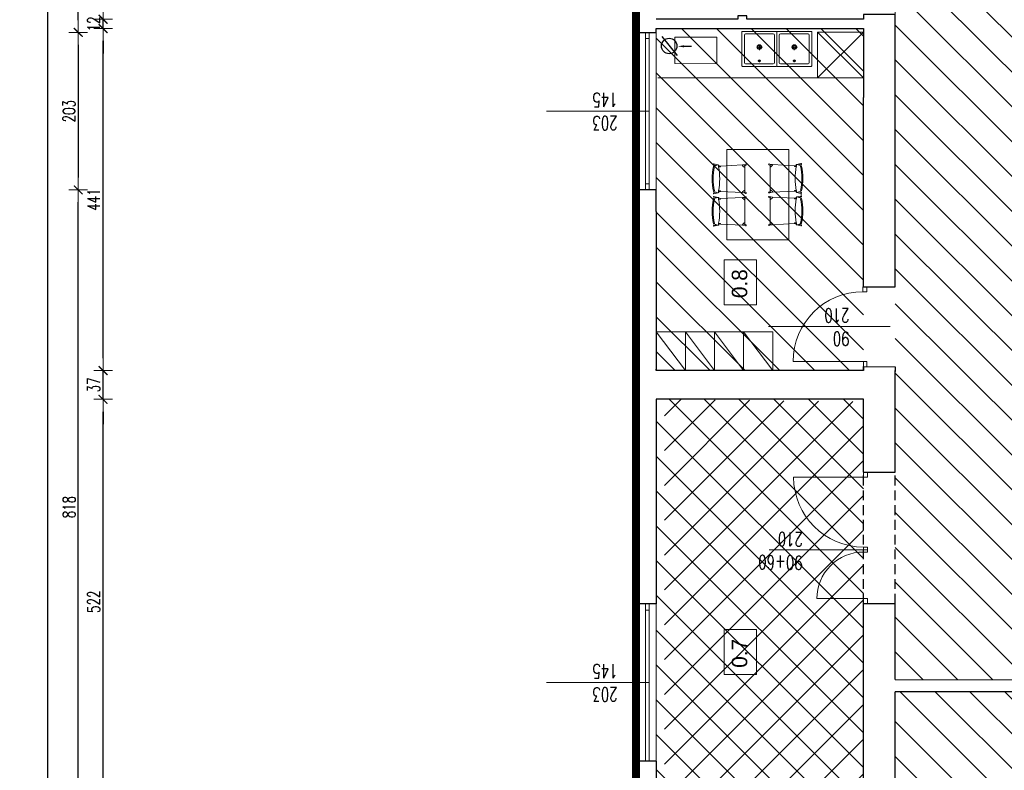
# Model space of a CAD drawing. Header units: millimetres. Extents: x -2948 to 78628, y 64669 to 215420.
# Tile 184 of 256: x 54658 to 55927, y 139202 to 140170. Entities that reach past the tile are written whole.
import ezdxf

# ---------------------------------------------------------------- set-up
doc = ezdxf.new("R2010")
doc.units = ezdxf.units.MM
for name, pattern in [('ACAD_ISO04W100', [30, 24, -3, 0, -3]), ('B0301', [25, 12.5, -6.25, 0, -6.25]), ('CENTER2', [1.125, 0.75, -0.125, 0.125, -0.125]), ('HIDDEN', [9.525, 6.35, -3.175])]:
    doc.linetypes.add(name, pattern=pattern)
for name, color, linetype, lineweight in [('1_OPIS_OKNA', 60, 'Continuous', 13), ('meble inst', 240, 'Continuous', 5), ('NOWE SCIANY', 3, 'Continuous', 13), ('NOWE WYBURZENIA', 1, 'Continuous', 20), ('OPIS', 2, 'Continuous', 13), ('osie', 91, 'ACAD_ISO04W100', 5), ('pomiwszczenia', 95, 'Continuous', 20), ('POMOC', 1, 'Continuous', 13), ('SCIANY', 7, 'Continuous', 30), ('STOLARKA', 3, 'Continuous', 13), ('WYMIAR', 5, 'Continuous', 13), ('WYPOSAZENIE_SANITARNE', 122, 'Continuous', 5), ('ŚCIANY', 7, 'Continuous', 30)]:
    doc.layers.add(name, color=color, linetype=linetype, lineweight=lineweight)
for name, color, linetype in [('_POMOCNICZE', 252, 'Continuous'), ('C--L99b', 1, 'Continuous'), ('pomocnicza', 4, 'Continuous'), ('schody', 7, 'Continuous'), ('wymiary', 1, 'Continuous')]:
    doc.layers.add(name, color=color, linetype=linetype)
doc.styles.add('style2', font='romans.shx', dxfattribs={"width": 0.7})
doc.dimstyles.new('100', dxfattribs={"dimscale": 80, "dimtxt": 0.2, "dimasz": 0.2, "dimexe": 1.25, "dimexo": 0.625, "dimgap": 0.05, "dimtad": 1, "dimdec": 0, "dimdsep": 46, "dimlunit": 6, "dimtxsty": 'style2', "dimblk1": 'TICK', "dimblk2": 'TICK', "dimsah": 1, "dimcen": 0.2, "dimse1": 1, "dimse2": 1, "dimclrd": 256, "dimclrt": 2, "dimadec": 0, "dimazin": 0, "dimtfac": 1, "dimtdec": 0, "dimtix": 1, "dimtmove": 1, "dimatfit": 0, "dimldrblk": 'DOTSMALL', "dimfxl": 1, "dimtolj": 1, "dimtzin": 0, "dimarcsym": 0})
pattern_1 = [(135, (24138.385, -24138.12), (-22.4506403, -22.4506403), [])]
pattern_2 = [(135, (659746.15, 586523.536), (-22.4506403, -22.4506403), [])]

# ---------------------------------------------------------------- blocks, each defined once
blk = doc.blocks.new('A$C25880EC6')
for p, q in [((22.7, 69.5), (24.2, 63)), ((24.1, 69.9), (25, 66.2)), ((26.2, 69.9), (24.3, 63.3)), ((67.1, 69.9), (69.1, 63.3)), ((69.3, 69.9), (68.3, 66.2)), ((70.7, 69.5), (69.2, 63)), ((75, 69.7), (70.7, 69.7)), ((75.1, 69.5), (76.5, 63)), ((76.4, 69.9), (77.4, 66.2)), ((78.6, 69.9), (76.6, 63.3)), ((119.5, 69.9), (121.4, 63.3)), ((121.7, 69.9), (120.7, 66.2)), ((123, 69.5), (121.5, 63)), ((0, -50), (0, 50)), ((0, 50), (145.7, 50)), ((26.2, 59), (24.4, 23.7)), ((25, 61.9), (25.6, 61.8)), ((26.3, 60.9), (26.2, 59)), ((26.2, 59), (26.7, 59)), ((27.2, 59.5), (27.3, 61.9)), ((27.3, 61.9), (27.3, 62.1)), ((66, 61.9), (66, 62.1)), ((66.2, 59.5), (66, 61.9)), ((67.1, 59), (66.7, 59)), ((67.1, 60.9), (67.2, 59)), ((67.2, 59), (69, 23.7)), ((68.4, 61.9), (67.7, 61.8)), ((78.5, 59), (76.7, 23.7)), ((77.3, 61.9), (78, 61.8)), ((78.6, 60.9), (78.5, 59)), ((78.6, 59), (79, 59)), ((79.6, 59.5), (79.7, 61.9)), ((79.7, 61.9), (79.7, 62.1)), ((118.4, 61.9), (118.4, 62.1)), ((118.5, 59.5), (118.4, 61.9)), ((119.5, 59), (119, 59)), ((119.4, 60.9), (119.5, 59)), ((119.5, 59), (121.3, 23.7)), ((120.7, 61.9), (120.1, 61.8)), ((145.7, -50), (145.7, 50)), ((23.2, 18.5), (24.2, 21.1)), ((24.4, 23.7), (24.3, 21.2)), ((24.4, 23.7), (25.2, 23.6)), ((24.4, 23.7), (25.2, 23.6)), ((24.5, 17.8), (25.8, 19.7)), ((25.5, 23.5), (27.9, 20.9)), ((25.5, 23.5), (27.9, 20.9)), ((25.9, 19.8), (28.1, 19.8)), ((28.1, 20.6), (28.1, 19.8)), ((28.1, 20.6), (28.1, 19.8)), ((28.1, 19.8), (46.7, 19.8)), ((65.3, 19.8), (46.7, 19.8)), ((65.3, 20.6), (65.3, 19.8)), ((65.3, 20.6), (65.3, 19.8)), ((67.4, 19.8), (65.3, 19.8)), ((67.8, 23.5), (65.4, 20.9)), ((67.8, 23.5), (65.4, 20.9)), ((68.9, 17.8), (67.6, 19.7)), ((69, 23.7), (68.2, 23.6)), ((69, 23.7), (68.2, 23.6)), ((69, 23.7), (69.1, 21.2)), ((70.1, 18.5), (69.1, 21.1)), ((75.6, 18.5), (76.6, 21.1)), ((76.7, 23.7), (76.6, 21.2)), ((76.7, 23.7), (77.5, 23.6)), ((76.7, 23.7), (77.5, 23.6)), ((76.8, 17.8), (78.1, 19.7)), ((77.9, 23.5), (80.3, 20.9)), ((77.9, 23.5), (80.3, 20.9)), ((78.3, 19.8), (80.4, 19.8)), ((80.4, 20.6), (80.4, 19.8)), ((80.4, 20.6), (80.4, 19.8)), ((80.4, 19.8), (99, 19.8)), ((117.6, 19.8), (99, 19.8)), ((117.6, 20.6), (117.6, 19.8)), ((117.6, 20.6), (117.6, 19.8)), ((119.8, 19.8), (117.6, 19.8)), ((120.2, 23.5), (117.8, 20.9)), ((120.2, 23.5), (117.8, 20.9)), ((121.3, 17.8), (119.9, 19.7)), ((121.3, 23.7), (120.5, 23.6)), ((121.3, 23.7), (120.5, 23.6)), ((121.3, 23.7), (121.5, 21.2)), ((122.5, 18.5), (121.5, 21.1)), ((23.9, -19.5), (24.9, -22.2)), ((25, -24.8), (24.9, -22.3)), ((25, -24.8), (25.8, -24.7)), ((25, -24.8), (25.8, -24.7)), ((26.8, -60.1), (25, -24.8)), ((25.1, -18.9), (26.4, -20.8)), ((26.2, -24.6), (28.6, -22)), ((26.2, -24.6), (28.6, -22)), ((26.6, -20.9), (28.7, -20.9)), ((28.7, -20.9), (47.3, -20.9)), ((28.7, -21.7), (28.7, -20.9)), ((28.7, -21.7), (28.7, -20.9)), ((65.9, -20.9), (47.3, -20.9)), ((68.1, -20.9), (65.9, -20.9)), ((65.9, -21.7), (65.9, -20.9)), ((65.9, -21.7), (65.9, -20.9)), ((68.5, -24.6), (66.1, -22)), ((68.5, -24.6), (66.1, -22)), ((67.8, -60.1), (69.6, -24.8)), ((69.5, -18.9), (68.2, -20.8)), ((69.6, -24.8), (68.8, -24.7)), ((69.6, -24.8), (68.8, -24.7)), ((69.6, -24.8), (69.7, -22.3)), ((70.8, -19.5), (69.8, -22.2)), ((76.2, -19.5), (77.2, -22.2)), ((77.4, -24.8), (77.2, -22.3)), ((77.4, -18.9), (78.8, -20.8)), ((77.4, -24.8), (78.2, -24.7)), ((77.4, -24.8), (78.2, -24.7)), ((79.2, -60.1), (77.4, -24.8)), ((78.5, -24.6), (80.9, -22)), ((78.5, -24.6), (80.9, -22)), ((78.9, -20.9), (81.1, -20.9)), ((81.1, -20.9), (99.7, -20.9)), ((81.1, -21.7), (81.1, -20.9)), ((81.1, -21.7), (81.1, -20.9)), ((118.3, -20.9), (99.7, -20.9)), ((120.4, -20.9), (118.3, -20.9)), ((118.3, -21.7), (118.3, -20.9)), ((118.3, -21.7), (118.3, -20.9)), ((120.8, -24.6), (118.4, -22)), ((120.8, -24.6), (118.4, -22)), ((120.2, -60.1), (122, -24.8)), ((121.9, -18.9), (120.6, -20.8)), ((122, -24.8), (121.2, -24.7)), ((122, -24.8), (121.2, -24.7)), ((122, -24.8), (122.1, -22.3)), ((123.1, -19.5), (122.1, -22.2)), ((145.7, -50), (0, -50)), ((25.6, -63), (26.3, -62.8)), ((26.8, -60.1), (27.3, -60.1)), ((26.9, -62), (26.8, -60.1)), ((27.8, -60.5), (28, -63)), ((28, -63), (28, -63.2)), ((66.8, -60.5), (66.7, -63)), ((66.7, -63), (66.7, -63.2)), ((67.8, -60.1), (67.3, -60.1)), ((67.7, -62), (67.8, -60.1)), ((69, -63), (68.4, -62.8)), ((78, -63), (78.6, -62.8)), ((79.2, -60.1), (79.7, -60.1)), ((79.3, -62), (79.2, -60.1)), ((80.2, -60.5), (80.3, -63)), ((80.3, -63), (80.3, -63.2)), ((119.1, -60.5), (119, -63)), ((119, -63), (119, -63.2)), ((120.1, -60.1), (119.7, -60.1)), ((120.1, -62), (120.2, -60.1)), ((121.4, -63), (120.7, -62.8)), ((23.3, -70.6), (24.8, -64.1)), ((24.7, -71), (25.6, -67.2)), ((26.9, -71), (24.9, -64.4)), ((67.8, -71), (69.7, -64.4)), ((69.9, -71), (69, -67.2)), ((71.3, -70.6), (69.8, -64.1)), ((75.7, -70.6), (77.2, -64.1)), ((77, -71), (78, -67.2)), ((79.2, -71), (77.3, -64.4)), ((120.1, -71), (122.1, -64.4)), ((122.3, -71), (121.3, -67.2)), ((123.6, -70.6), (122.2, -64.1))]:
    blk.add_line(p, q)
for centre, radius, start, end in [((23.4, 69.7), 0.7, 14.5105, 194.5105), ((26.9, 69.6), 0.756, 102.6049, 165.0833), ((46.7, -18.7), 91.3, 90, 102.6049), ((46.7, -20.3), 91.3, 90, 102.3944), ((46.7, -18.7), 91.3, 77.3951, 90), ((46.7, -20.3), 91.3, 77.6056, 90), ((66.4, 69.6), 0.756, 14.9167, 77.3951), ((70, 69.7), 0.7, 345.4895, 165.4895), ((75.7, 69.7), 0.7, 14.5105, 194.5105), ((79.3, 69.6), 0.756, 102.6049, 165.0833), ((99, -18.7), 91.3, 90, 102.6049), ((99, -20.3), 91.3, 90, 102.3944), ((99, -18.7), 91.3, 77.3951, 90), ((99, -20.3), 91.3, 77.6056, 90), ((118.8, 69.6), 0.756, 14.9167, 77.3951), ((122.3, 69.7), 0.7, 345.4895, 165.4895), ((24.8, 63.2), 0.5, 163.586, 211.1782), ((27.3, 72.6), 10.4, 256.1504, 268.603), ((25.5, 61), 0.8, 357.086, 79.7695), ((26.7, 59.5), 0.5, 267.0298, 357.086), ((46.7, 164.7), 104.5, 259.3338, 280.6662), ((66.7, 59.5), 0.5, 182.914, 272.9702), ((66, 72.6), 10.4, 271.397, 283.8496), ((67.9, 61), 0.8, 100.2305, 182.914), ((68.6, 63.2), 0.5, 328.8218, 16.414), ((77.1, 63.2), 0.5, 163.586, 211.1782), ((79.7, 72.6), 10.4, 256.1504, 268.603), ((77.8, 61), 0.8, 357.086, 79.7695), ((79.1, 59.5), 0.5, 267.0298, 357.086), ((99, 164.7), 104.5, 259.3338, 280.6662), ((119, 59.5), 0.5, 182.914, 272.9702), ((118.4, 72.6), 10.4, 271.397, 283.8496), ((120.2, 61), 0.8, 100.2305, 182.914), ((121, 63.2), 0.5, 328.8218, 16.414), ((23.9, 18.2), 0.7, 155.8771, 324.9714), ((24.1, 21.2), 0.2, 339.3772, 357.0298), ((25.2, 23.1), 0.5, 43.5149, 87.0298), ((25.2, 23.1), 0.5, 43.5149, 87.0298), ((25.9, 19.6), 0.2, 90, 145.097), ((27.6, 20.6), 0.5, 0, 43.5149), ((27.6, 20.6), 0.5, 0, 43.5149), ((65.8, 20.6), 0.5, 136.4851, 180), ((65.8, 20.6), 0.5, 136.4851, 180), ((67.4, 19.6), 0.2, 34.903, 90), ((68.2, 23.1), 0.5, 92.9702, 136.4851), ((68.2, 23.1), 0.5, 92.9702, 136.4851), ((69.5, 18.2), 0.7, 215.0286, 24.1229), ((69.3, 21.2), 0.2, 182.9702, 200.6228), ((76.2, 18.2), 0.7, 155.8771, 324.9714), ((76.4, 21.2), 0.2, 339.3772, 357.0298), ((77.5, 23.1), 0.5, 43.5149, 87.0298), ((77.5, 23.1), 0.5, 43.5149, 87.0298), ((78.3, 19.6), 0.2, 90, 145.097), ((79.9, 20.6), 0.5, 0, 43.5149), ((79.9, 20.6), 0.5, 0, 43.5149), ((118.1, 20.6), 0.5, 136.4851, 180), ((118.1, 20.6), 0.5, 136.4851, 180), ((119.8, 19.6), 0.2, 34.903, 90), ((120.6, 23.1), 0.5, 92.9702, 136.4851), ((120.6, 23.1), 0.5, 92.9702, 136.4851), ((121.8, 18.2), 0.7, 215.0286, 24.1229), ((121.7, 21.2), 0.2, 182.9702, 200.6228), ((24.5, -19.3), 0.7, 35.0286, 204.1229), ((24.7, -22.3), 0.2, 2.9702, 20.6228), ((25.8, -24.2), 0.5, 272.9702, 316.4851), ((25.8, -24.2), 0.5, 272.9702, 316.4851), ((26.6, -20.7), 0.2, 214.903, 270), ((28.2, -21.7), 0.5, 316.4851, 0), ((28.2, -21.7), 0.5, 316.4851, 0), ((66.4, -21.7), 0.5, 180, 223.5149), ((66.4, -21.7), 0.5, 180, 223.5149), ((68.1, -20.7), 0.2, 270, 325.097), ((68.8, -24.2), 0.5, 223.5149, 267.0298), ((68.8, -24.2), 0.5, 223.5149, 267.0298), ((70.1, -19.3), 0.7, 335.8771, 144.9714), ((69.9, -22.3), 0.2, 159.3772, 177.0298), ((76.9, -19.3), 0.7, 35.0286, 204.1229), ((77, -22.3), 0.2, 2.9702, 20.6228), ((78.1, -24.2), 0.5, 272.9702, 316.4851), ((78.1, -24.2), 0.5, 272.9702, 316.4851), ((78.9, -20.7), 0.2, 214.903, 270), ((80.6, -21.7), 0.5, 316.4851, 0), ((80.6, -21.7), 0.5, 316.4851, 0), ((118.8, -21.7), 0.5, 180, 223.5149), ((118.8, -21.7), 0.5, 180, 223.5149), ((120.4, -20.7), 0.2, 270, 325.097), ((121.2, -24.2), 0.5, 223.5149, 267.0298), ((121.2, -24.2), 0.5, 223.5149, 267.0298), ((122.5, -19.3), 0.7, 335.8771, 144.9714), ((122.3, -22.3), 0.2, 159.3772, 177.0298), ((28, -73.7), 10.4, 91.397, 103.8496), ((26.1, -62.1), 0.8, 280.2305, 2.914), ((27.3, -60.6), 0.5, 2.914, 92.9702), ((47.3, -165.8), 104.5, 79.3338, 100.6662), ((67.3, -60.6), 0.5, 87.0298, 177.086), ((66.7, -73.7), 10.4, 76.1504, 88.603), ((68.5, -62.1), 0.8, 177.086, 259.7695), ((80.3, -73.7), 10.4, 91.397, 103.8496), ((78.5, -62.1), 0.8, 280.2305, 2.914), ((79.7, -60.6), 0.5, 2.914, 92.9702), ((99.7, -165.8), 104.5, 79.3338, 100.6662), ((119.6, -60.6), 0.5, 87.0298, 177.086), ((119, -73.7), 10.4, 76.1504, 88.603), ((120.9, -62.1), 0.8, 177.086, 259.7695), ((24, -70.8), 0.7, 165.4895, 345.4895), ((25.4, -64.2), 0.5, 148.8218, 196.414), ((27.6, -70.7), 0.756, 194.9167, 257.3951), ((47.3, 17.6), 91.3, 257.3951, 270), ((47.3, 19.2), 91.3, 257.6056, 270), ((47.3, 19.2), 91.3, 270, 282.3944), ((47.3, 17.6), 91.3, 270, 282.6049), ((67.1, -70.7), 0.756, 282.6049, 345.0833), ((69.2, -64.2), 0.5, 343.586, 31.1782), ((70.6, -70.8), 0.7, 194.5105, 14.5105), ((76.4, -70.8), 0.7, 165.4895, 345.4895), ((77.7, -64.2), 0.5, 148.8218, 196.414), ((79.9, -70.7), 0.756, 194.9167, 257.3951), ((99.7, 17.6), 91.3, 257.3951, 270), ((99.7, 19.2), 91.3, 257.6056, 270), ((99.7, 19.2), 91.3, 270, 282.3944), ((99.7, 17.6), 91.3, 270, 282.6049), ((119.4, -70.7), 0.756, 282.6049, 345.0833), ((121.6, -64.2), 0.5, 343.586, 31.1782), ((123, -70.8), 0.7, 194.5105, 14.5105)]:
    blk.add_arc(centre, radius, start, end)
at = {"extrusion": (0, 0, -1)}
for centre, major_axis, ratio, start_param, end_param in [((25, 63), (0, 1.1), 0.727273, 3.141593, 4.712389), ((24.9, 63.6), (0, 1.1), 0.727273, 3.281456, 4.018429), ((27, 62.1), (0.305, 0), 0.306923, -1.406459, 0.051116), ((77.3, 63), (0, 1.1), 0.727273, 3.141593, 4.712389), ((77.3, 63.6), (0, 1.1), 0.727273, 3.281456, 4.018429), ((79.4, 62.1), (0.305, 0), 0.306923, -1.406459, 0.051116), ((25.2, 20.8), (-0.778, 0.778), 0.727273, 3.663256, 4.730066), ((68.2, 20.8), (0.736, 0.817), 0.727273, 0.765622, 1.588473), ((77.5, 20.8), (-0.778, 0.778), 0.727273, 3.663256, 4.730066), ((120.5, 20.8), (0.736, 0.817), 0.727273, 0.765622, 1.588473), ((25.8, -21.9), (0.736, 0.817), 0.727273, 3.907214, 4.730066), ((68.8, -21.9), (-0.778, 0.778), 0.727273, 0.521663, 1.588473), ((78.2, -21.9), (0.736, 0.817), 0.727273, 3.907214, 4.730066), ((121.1, -21.9), (-0.778, 0.778), 0.727273, 0.521663, 1.588473), ((67, -63.2), (-0.305, 0), 0.306923, -1.406459, 0.051116), ((69, -64.1), (0, 1.1), 0.727273, 0, 1.570796), ((119.3, -63.2), (-0.305, 0), 0.306923, -1.406459, 0.051116), ((121.4, -64.1), (0, 1.1), 0.727273, 0, 1.570796), ((69.1, -64.7), (0, 1.1), 0.727273, 0.139864, 0.876837), ((121.4, -64.7), (0, 1.1), 0.727273, 0.139864, 0.876837)]:
    blk.add_ellipse(centre, major_axis=major_axis, ratio=ratio, start_param=start_param, end_param=end_param, dxfattribs=at)
for centre, major_axis, ratio, start_param, end_param in [((66.3, 62.1), (-0.305, 0), 0.306923, -1.406459, 0.051116), ((68.4, 63), (0, 1.1), 0.727273, 3.141593, 4.712389), ((68.4, 63.6), (0, 1.1), 0.727273, 3.281456, 4.018429), ((118.7, 62.1), (-0.305, 0), 0.306923, -1.406459, 0.051116), ((120.7, 63), (0, 1.1), 0.727273, 3.141593, 4.712389), ((120.8, 63.6), (0, 1.1), 0.727273, 3.281456, 4.018429), ((25.2, 20.8), (-0.736, 0.817), 0.727273, 0.765622, 1.588473), ((68.2, 20.8), (0.778, 0.778), 0.727273, 3.663256, 4.730066), ((77.6, 20.8), (-0.736, 0.817), 0.727273, 0.765622, 1.588473), ((120.5, 20.8), (0.778, 0.778), 0.727273, 3.663256, 4.730066), ((25.8, -21.9), (0.778, 0.778), 0.727273, 0.521663, 1.588473), ((68.8, -21.9), (-0.736, 0.817), 0.727273, 3.907214, 4.730066), ((78.2, -21.9), (0.778, 0.778), 0.727273, 0.521663, 1.588473), ((121.1, -21.9), (-0.736, 0.817), 0.727273, 3.907214, 4.730066), ((25.6, -64.1), (0, 1.1), 0.727273, 0, 1.570796), ((27.7, -63.2), (0.305, 0), 0.306923, -1.406459, 0.051116), ((78, -64.1), (0, 1.1), 0.727273, 0, 1.570796), ((80, -63.2), (0.305, 0), 0.306923, -1.406459, 0.051116), ((25.6, -64.7), (0, 1.1), 0.727273, 0.139864, 0.876837), ((77.9, -64.7), (0, 1.1), 0.727273, 0.139864, 0.876837)]:
    blk.add_ellipse(centre, major_axis=major_axis, ratio=ratio, start_param=start_param, end_param=end_param)
blk = doc.blocks.new('TICK')
at = {"color": 5}
for p, q in [((-1, 0), (1, 0)), ((0, -0.75), (0, 0.75))]:
    blk.add_line(p, q, dxfattribs=at)
at = {"const_width": 0.1}
blk.add_lwpolyline([(-0.354, -0.354), (0.354, 0.354)], dxfattribs=at)
blk = doc.blocks.new('*D1679')
at = {"layer": 'Defpoints', "color": 0, "ltscale": 2, "transparency": 16777216}
for p in [(55400.5, 140153.7), (54733.5, 139950.7), (55393.8, 139950.7)]:
    blk.add_point(p, dxfattribs=at)
at = {"layer": 'WYMIAR', "lineweight": -2, "ltscale": 2, "transparency": 16777216}
blk.add_line((54733.5, 140137.7), (54733.5, 139966.7), dxfattribs=at)
at = {"layer": 'WYMIAR', "lineweight": -2, "ltscale": 2, "transparency": 16777216, "xscale": 16, "yscale": 16, "zscale": 16}
for p, rotation in [((54733.5, 140153.7), 90), ((54733.5, 139950.7), 270)]:
    blk.add_blockref('TICK', p, dxfattribs=dict(at, rotation=rotation))
at = {"layer": 'WYMIAR', "color": 2, "ltscale": 2, "transparency": 16777216, "insert": (54721.5, 140052.2), "char_height": 16, "attachment_point": 5, "rotation": 90, "style": 'style2'}
blk.add_mtext('\\A1;203', dxfattribs=at)
blk = doc.blocks.new('_DotSmall')
at = {"layer": 'OPIS', "color": 0, "const_width": 0.5}
blk.add_lwpolyline([(-0.0625, 0, 1), (0.0625, 0, 1)], format="xyb", close=True, dxfattribs=at)
blk = doc.blocks.new('*D1617')
at = {"layer": 'Defpoints', "color": 0, "ltscale": 2, "transparency": 16777216}
for p in [(54733.5, 140643.7), (55387.5, 140643.7), (55387.5, 140153.7)]:
    blk.add_point(p, dxfattribs=at)
at = {"layer": 'WYMIAR', "lineweight": -2, "ltscale": 2, "transparency": 16777216}
blk.add_line((54733.5, 140169.7), (54733.5, 140627.7), dxfattribs=at)
at = {"layer": 'WYMIAR', "lineweight": -2, "ltscale": 2, "transparency": 16777216, "xscale": 16, "yscale": 16, "zscale": 16}
for p, rotation in [((54733.5, 140643.7), 90), ((54733.5, 140153.7), 270)]:
    blk.add_blockref('TICK', p, dxfattribs=dict(at, rotation=rotation))
at = {"layer": 'WYMIAR', "color": 2, "ltscale": 2, "transparency": 16777216, "insert": (54721.5, 140398.7), "char_height": 16, "attachment_point": 5, "rotation": 90, "style": 'style2'}
blk.add_mtext('\\A1;490', dxfattribs=at)
blk = doc.blocks.new('*D1618')
at = {"layer": 'Defpoints', "color": 0, "ltscale": 2, "transparency": 16777216}
for p in [(54733.5, 139950.7), (55387.5, 139950.7), (55387.5, 139132.7)]:
    blk.add_point(p, dxfattribs=at)
at = {"layer": 'WYMIAR', "lineweight": -2, "ltscale": 2, "transparency": 16777216}
blk.add_line((54733.5, 139148.7), (54733.5, 139934.7), dxfattribs=at)
at = {"layer": 'WYMIAR', "lineweight": -2, "ltscale": 2, "transparency": 16777216, "xscale": 16, "yscale": 16, "zscale": 16}
for p, rotation in [((54733.5, 139950.7), 90), ((54733.5, 139132.7), 270)]:
    blk.add_blockref('TICK', p, dxfattribs=dict(at, rotation=rotation))
at = {"layer": 'WYMIAR', "color": 2, "ltscale": 2, "transparency": 16777216, "insert": (54721.5, 139541.7), "char_height": 16, "attachment_point": 5, "rotation": 90, "style": 'style2'}
blk.add_mtext('\\A1;818', dxfattribs=at)
blk = doc.blocks.new('umywalka Starck X 57x57 rzut')
for p, q in [((8123.9, 1956.5, 0), (8123.9, 1911.5, 0)), ((8125.9, 1958.5, 0), (8170.9, 1958.5, 0)), ((8172.9, 1956.5, 0), (8172.9, 1911.5, 0)), ((8125.9, 1909.5, 0), (8170.9, 1909.5, 0))]:
    blk.add_line(p, q)
at = {"elevation": 0}
blk.add_lwpolyline([(8176.9, 1961.8, 0.414214), (8176.2, 1962.5), (8120.6, 1962.5, 0.414214), (8119.9, 1961.8), (8119.9, 1906.2, 0.414214), (8120.6, 1905.5), (8176.2, 1905.5, 0.414214), (8176.9, 1906.2)], format="xyb", close=True, dxfattribs=at)
blk.add_circle((8148.4, 1953.5, 0), 1.75)
at = {"linetype": 'Continuous'}
for radius in [3.75, 2.6]:
    blk.add_circle((8148.4, 1931, 0), radius, dxfattribs=at)
for centre, start, end in [((8125.9, 1956.5, 0), 90, 180), ((8170.9, 1956.5, 0), 0, 90), ((8125.9, 1911.5, 0), 180, 270), ((8170.9, 1911.5, 0), 270, 0)]:
    blk.add_arc(centre, 2, start, end)
at = {"layer": 'osie', "linetype": 'CENTER2', "ltscale": 5}
for p, q in [((8150.7, 1953.5, 0), (8146, 1953.5, 0)), ((8148.4, 1955.9, 0), (8148.4, 1951.2, 0)), ((8143.3, 1931, 0), (8153.3, 1931, 0)), ((8148.4, 1935.9, 0), (8148.4, 1926.1, 0))]:
    blk.add_line(p, q, dxfattribs=at)
blk = doc.blocks.new('*D1694')
at = {"layer": 'Defpoints', "color": 0, "ltscale": 2, "transparency": 16777216}
for p in [(54694.3, 147141.7), (55436.3, 147141.7), (55436.3, 137474.7)]:
    blk.add_point(p, dxfattribs=at)
at = {"layer": 'WYMIAR', "lineweight": -2, "ltscale": 2, "transparency": 16777216}
blk.add_line((54694.3, 137490.7), (54694.3, 147125.7), dxfattribs=at)
at = {"layer": 'WYMIAR', "lineweight": -2, "ltscale": 2, "transparency": 16777216, "xscale": 16, "yscale": 16, "zscale": 16}
for p, rotation in [((54694.3, 147141.7), 90.00020786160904), ((54694.3, 137474.7), 270.0002078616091)]:
    blk.add_blockref('TICK', p, dxfattribs=dict(at, rotation=rotation))
at = {"layer": 'WYMIAR', "color": 2, "ltscale": 2, "transparency": 16777216, "insert": (54681.8, 142308.2), "char_height": 16, "attachment_point": 5, "rotation": 90.0002, "style": 'style2'}
blk.add_mtext('\\A1;9\xa0667', dxfattribs=at)
blk = doc.blocks.new('*D1707')
at = {"layer": 'Defpoints', "color": 0, "ltscale": 2, "transparency": 16777216}
for p in [(54765.4, 139680.7), (55488.7, 139680.7), (55488.7, 139158.7)]:
    blk.add_point(p, dxfattribs=at)
at = {"layer": 'WYMIAR', "lineweight": -2, "ltscale": 2, "transparency": 16777216}
blk.add_line((54765.4, 139174.7), (54765.4, 139664.7), dxfattribs=at)
at = {"layer": 'WYMIAR', "lineweight": -2, "ltscale": 2, "transparency": 16777216, "xscale": 16, "yscale": 16, "zscale": 16}
for p, rotation in [((54765.4, 139680.7), 90), ((54765.4, 139158.7), 270)]:
    blk.add_blockref('TICK', p, dxfattribs=dict(at, rotation=rotation))
at = {"layer": 'WYMIAR', "color": 2, "ltscale": 2, "transparency": 16777216, "insert": (54753.4, 139419.7), "char_height": 16, "attachment_point": 5, "rotation": 90, "style": 'style2'}
blk.add_mtext('\\A1;522', dxfattribs=at)
blk = doc.blocks.new('*D1708')
at = {"layer": 'Defpoints', "color": 0, "ltscale": 2, "transparency": 16777216}
for p in [(54765.4, 139717.7), (55488.7, 139717.7), (55488.7, 139680.7)]:
    blk.add_point(p, dxfattribs=at)
at = {"layer": 'WYMIAR', "lineweight": -2, "ltscale": 2, "transparency": 16777216}
for p, q in [((54765.4, 139733.7), (54765.4, 139749.7)), ((54765.4, 139680.7), (54765.4, 139717.7)), ((54765.4, 139664.7), (54765.4, 139648.7))]:
    blk.add_line(p, q, dxfattribs=at)
at = {"layer": 'WYMIAR', "lineweight": -2, "ltscale": 2, "transparency": 16777216, "xscale": 16, "yscale": 16, "zscale": 16}
for p, rotation in [((54765.4, 139717.7), 270), ((54765.4, 139680.7), 90)]:
    blk.add_blockref('TICK', p, dxfattribs=dict(at, rotation=rotation))
at = {"layer": 'WYMIAR', "color": 2, "ltscale": 2, "transparency": 16777216, "insert": (54753.4, 139699.2), "char_height": 16, "attachment_point": 5, "rotation": 90, "style": 'style2'}
blk.add_mtext('\\A1;37', dxfattribs=at)
blk = doc.blocks.new('*D1709')
at = {"layer": 'Defpoints', "color": 0, "ltscale": 2, "transparency": 16777216}
for p in [(54765.4, 140158.7), (55478.3, 140158.7), (55488.7, 139717.7)]:
    blk.add_point(p, dxfattribs=at)
at = {"layer": 'WYMIAR', "lineweight": -2, "ltscale": 2, "transparency": 16777216}
blk.add_line((54765.4, 139733.7), (54765.4, 140142.7), dxfattribs=at)
at = {"layer": 'WYMIAR', "lineweight": -2, "ltscale": 2, "transparency": 16777216, "xscale": 16, "yscale": 16, "zscale": 16}
for p, rotation in [((54765.4, 140158.7), 90), ((54765.4, 139717.7), 270)]:
    blk.add_blockref('TICK', p, dxfattribs=dict(at, rotation=rotation))
at = {"layer": 'WYMIAR', "color": 2, "ltscale": 2, "transparency": 16777216, "insert": (54753.4, 139938.2), "char_height": 16, "attachment_point": 5, "rotation": 90, "style": 'style2'}
blk.add_mtext('\\A1;441', dxfattribs=at)
blk = doc.blocks.new('*D1728')
at = {"layer": 'Defpoints', "color": 0, "ltscale": 2, "transparency": 16777216}
for p in [(54765.4, 140170.7), (55478.3, 140170.7), (55478.3, 140158.7)]:
    blk.add_point(p, dxfattribs=at)
at = {"layer": 'WYMIAR', "lineweight": -2, "ltscale": 2, "transparency": 16777216}
for p, q in [((54765.4, 140186.7), (54765.4, 140202.7)), ((54765.4, 140158.7), (54765.4, 140170.7)), ((54765.4, 140142.7), (54765.4, 140126.7))]:
    blk.add_line(p, q, dxfattribs=at)
at = {"layer": 'WYMIAR', "lineweight": -2, "ltscale": 2, "transparency": 16777216, "xscale": 16, "yscale": 16, "zscale": 16}
for p, rotation in [((54765.4, 140170.7), 270), ((54765.4, 140158.7), 90)]:
    blk.add_blockref('TICK', p, dxfattribs=dict(at, rotation=rotation))
at = {"layer": 'WYMIAR', "color": 2, "ltscale": 2, "transparency": 16777216, "insert": (54753.4, 140164.7), "char_height": 16, "attachment_point": 5, "rotation": 90, "style": 'style2'}
blk.add_mtext('\\A1;12', dxfattribs=at)
blk = doc.blocks.new('*D1729')
at = {"layer": 'Defpoints', "color": 0, "ltscale": 2, "transparency": 16777216}
for p in [(54765.4, 140317.7), (55478.3, 140317.7), (55478.3, 140170.7)]:
    blk.add_point(p, dxfattribs=at)
at = {"layer": 'WYMIAR', "lineweight": -2, "ltscale": 2, "transparency": 16777216}
blk.add_line((54765.4, 140186.7), (54765.4, 140301.7), dxfattribs=at)
at = {"layer": 'WYMIAR', "lineweight": -2, "ltscale": 2, "transparency": 16777216, "xscale": 16, "yscale": 16, "zscale": 16}
for p, rotation in [((54765.4, 140317.7), 90), ((54765.4, 140170.7), 270)]:
    blk.add_blockref('TICK', p, dxfattribs=dict(at, rotation=rotation))
at = {"layer": 'WYMIAR', "color": 2, "ltscale": 2, "transparency": 16777216, "insert": (54753.4, 140244.2), "char_height": 16, "attachment_point": 5, "rotation": 90, "style": 'style2'}
blk.add_mtext('\\A1;147', dxfattribs=at)

msp = doc.modelspace()

# ---------------------------------------------------------------- hatches: boundary and pattern name
at = {"layer": '_POMOCNICZE', "lineweight": 13, "true_color": 0x2776bb, "extrusion": (-8.85905e-08, -2.09366e-08, 1)}
h = msp.add_hatch(dxfattribs=at)
h.set_pattern_fill('ANSI31', color=152, scale=10)
h.set_pattern_definition(pattern_1)
h.paths.add_polyline_path([(56654.3, 141084.7), (55786.3, 141084.7), (55786.3, 139319.2), (56654.3, 139318.2)])
at = {"layer": '_POMOCNICZE', "lineweight": 13, "true_color": 0xf26722, "extrusion": (-8.85905e-08, -2.09366e-08, 1)}
h = msp.add_hatch(dxfattribs=at)
h.set_pattern_fill('ANSI31', color=30, scale=10)
h.set_pattern_definition(pattern_2)
h.paths.add_polyline_path([(55745.3, 140158.7), (55478.3, 140158.7), (55478.3, 139717.7), (55745.3, 139717.7)])
h = msp.add_hatch(dxfattribs=at)
h.set_pattern_fill('ANSI31', color=30, scale=10)
h.set_pattern_definition(pattern_2)
h.paths.add_polyline_path([(55745.3, 139680.7), (55478.3, 139680.7), (55478.3, 139158.7), (55745.3, 139158.7)])
at = {"layer": '_POMOCNICZE', "lineweight": 13, "true_color": 0x991b1e, "extrusion": (-8.85905e-08, -2.09366e-08, 1)}
h = msp.add_hatch(dxfattribs=at)
h.set_pattern_fill('ANSI31', color=244, scale=10, angle=90)
h.set_pattern_definition([(225, (23387.785, -22430.73), (22.45064, -22.45064), [])])
h.paths.add_polyline_path([(55745.3, 139677.6), (55488.7, 139680.7), (55488.7, 139158.7), (55745.3, 139158.7)])
at = {"layer": 'schody', "linetype": 'HIDDEN', "ltscale": 2, "true_color": 0x58ba48, "transparency": 33554687}
h = msp.add_hatch(dxfattribs=at)
h.set_pattern_fill('ANSI31', color=85, scale=10)
h.set_pattern_definition(pattern_1)
h.paths.add_polyline_path([(55786.3, 139303.7), (55786.3, 137984.7), (56654.3, 137984.7), (56654.3, 138102.7), (56640.3, 138102.7), (56640.3, 138104.7), (56642.3, 138570.7), (56654.3, 138570.7), (56654.3, 139303.7)])

# ---------------------------------------------------------------- linework, layer by layer
for p, q in [((55485.3, 140148.3), (55505, 140124)), ((55513.9, 140135.8), (55523.7, 140135.8))]:
    msp.add_line(p, q)
msp.add_circle((55494.9, 140136.2), 10)
msp.add_solid([(55513.9, 140134.4), (55513.9, 140137.1), (55506, 140135.8)])
at = {"layer": '1_OPIS_OKNA'}
for p, q in [((55469.3, 140052.2), (55336.7, 140052.2)), ((55469.3, 139315.5), (55336.7, 139315.5))]:
    msp.add_line(p, q, dxfattribs=at)
at = {"layer": 'C--L99b', "color": 12, "linetype": 'B0301', "true_color": 0xdb0000, "const_width": 10.4}
msp.add_lwpolyline([(55452.3, 142939.7), (55452.3, 139132.7)], dxfattribs=at)
at = {"layer": 'meble inst', "lineweight": 5, "ltscale": 0.02}
for p, q in [((55686.1, 140095), (55745.3, 140154.2)), ((55686.1, 140154.2), (55745.3, 140095)), ((55480.3, 140095), (55745.3, 140095))]:
    msp.add_line(p, q, dxfattribs=at)
msp.add_lwpolyline([(55745.3, 140095), (55745.3, 140154.2), (55686.1, 140154.2), (55686.1, 140095), (55745.3, 140095)], dxfattribs=at)
at = {"layer": 'meble inst', "ltscale": 0.02}
msp.add_lwpolyline([(55502.2, 140113.5), (55502.2, 140147.5), (55556.4, 140147.4), (55556.4, 140113.2)], close=True, dxfattribs=at)
at = {"layer": 'NOWE SCIANY'}
for p, q in [((55744.6, 139819.4), (55744.6, 139825.9)), ((55749.6, 139819.4), (55749.6, 139825.9)), ((55744.6, 139819.4), (55749.6, 139819.4)), ((55623, 139774.4), (55779.6, 139774.4)), ((55744.6, 139729.4), (55749.6, 139729.4)), ((55745.3, 139722.9), (55745.3, 139729.4)), ((55749.6, 139722.7), (55749.6, 139729.4)), ((55750.3, 139586.7), (55750.3, 139580.2)), ((55750.3, 139586.7), (55750.3, 139580.2)), ((55478.3, 139574.4), (55478.3, 139567.9)), ((55745.3, 139580.2), (55750.3, 139580.2)), ((55745.3, 139580.2), (55750.3, 139580.2)), ((55623.7, 139486.6), (55750.3, 139486.6)), ((55745.3, 139490.2), (55750.3, 139490.2)), ((55745.3, 139490.2), (55745.3, 139483.7)), ((55745.3, 139483.7), (55750.3, 139483.7)), ((55750.3, 139490.2), (55750.3, 139483.7)), ((55750.3, 139483.7), (55750.3, 139490.2)), ((55745.3, 139423.7), (55745.3, 139417.7)), ((55745.3, 139423.7), (55745.3, 139417.2)), ((55745.3, 139423.7), (55750.3, 139423.7)), ((55750.3, 139423.7), (55750.3, 139417.7)), ((55750.3, 139423.7), (55750.3, 139417.7)), ((55750.3, 139417.7), (55750.3, 139423.7)), ((55750.3, 139417.2), (55750.3, 139423.7))]:
    msp.add_line(p, q, dxfattribs=at)
at = {"layer": 'NOWE SCIANY', "ltscale": 2}
for p, q in [((55744.6, 139729.4), (55654.6, 139729.4)), ((55745.3, 139580.2), (55655.3, 139580.2)), ((55745.3, 139423.7), (55685.3, 139423.7))]:
    msp.add_line(p, q, dxfattribs=at)
at = {"layer": 'NOWE SCIANY'}
for points in [[(55786.3, 140069.7), (55786.3, 140183.2)], [(55745.3, 140069.7), (55745.3, 140158.7)], [(55745.3, 140133.7), (55745.3, 140158.7)], [(55744.6, 139825.9), (55785.6, 139825.9)], [(55745.3, 139722.7), (55786.3, 139722.7)], [(55749.3, 139490.2), (55745.3, 139490.2), (55750.3, 139490.2)], [(55749.3, 139483.7), (55745.3, 139483.7), (55750.3, 139483.7)], [(55745.3, 139417.2), (55786.3, 139417.2)], [(55786.3, 139303.7), (56654.3, 139303.7)]]:
    msp.add_lwpolyline(points, dxfattribs=at)
at = {"layer": 'NOWE SCIANY', "ltscale": 2}
for points in [[(55745.3, 140158.7), (55478.3, 140158.7)], [(55683.3, 140158.7), (55683.3, 140158.7), (55683.3, 140158.7)], [(55786.3, 139722.7), (55786.3, 139717.7)]]:
    msp.add_lwpolyline(points, dxfattribs=at)
for centre, radius, start, end in [((55744.6, 139729.4), 90, 90, 180), ((55745.3, 139580.2), 90, 180, 270), ((55745.2, 139423.7), 60, 89.981, 180.019)]:
    msp.add_arc(centre, radius, start, end, dxfattribs=at)
at = {"layer": 'NOWE WYBURZENIA', "linetype": 'HIDDEN', "ltscale": 2}
msp.add_line((55745.3, 139586.7), (55745.3, 139580.2), dxfattribs=at)
at = {"layer": 'pomiwszczenia'}
for points in [[(55565.8, 139802.6), (55565.8, 139860.4), (55607.4, 139860.4), (55607.4, 139802.6)], [(55565.8, 139325.8), (55565.8, 139383.7), (55607.4, 139383.7), (55607.4, 139325.8)]]:
    msp.add_lwpolyline(points, close=True, dxfattribs=at)
at = {"layer": 'POMOC'}
for p, q in [((55452.3, 139950.7), (55452.3, 140153.7)), ((55478.3, 139950.7), (55478.3, 140153.7)), ((55452.3, 139214), (55452.3, 139417)), ((55478.3, 139214), (55478.3, 139417))]:
    msp.add_line(p, q, dxfattribs=at)
at = {"layer": 'pomocnicza', "linetype": 'HIDDEN', "ltscale": 2}
for p, q in [((55745.3, 139417.2), (55745.3, 139586.7)), ((55786.3, 139417.2), (55786.3, 139586.7))]:
    msp.add_line(p, q, dxfattribs=at)
at = {"layer": 'SCIANY', "ltscale": 2}
msp.add_lwpolyline([(55745.3, 139586.7), (55786.3, 139586.7)], dxfattribs=at)
at = {"layer": 'STOLARKA'}
for p, q in [((55464.3, 139950.7), (55464.3, 140153.7)), ((55464.3, 140145.7), (55469.3, 140145.7)), ((55469.3, 139950.7), (55469.3, 140153.7)), ((55464.3, 139958.7), (55469.3, 139958.7)), ((55464.3, 139214), (55464.3, 139417)), ((55464.3, 139409), (55469.3, 139409)), ((55469.3, 139214), (55469.3, 139417))]:
    msp.add_line(p, q, dxfattribs=at)
at = {"layer": 'wymiary', "lineweight": 5}
for p, q in [((55478.3, 139767.7), (55515.8, 139717.7)), ((55515.8, 139767.7), (55553.3, 139717.7)), ((55553.3, 139767.7), (55590.8, 139717.7)), ((55590.8, 139767.7), (55628.3, 139717.7))]:
    msp.add_line(p, q, dxfattribs=at)
for points in [[(55515.8, 139767.7), (55478.3, 139767.7), (55478.3, 139717.7), (55515.8, 139717.7)], [(55553.3, 139767.7), (55515.8, 139767.7), (55515.8, 139717.7), (55553.3, 139717.7)], [(55590.8, 139767.7), (55553.3, 139767.7), (55553.3, 139717.7), (55590.8, 139717.7)], [(55628.3, 139767.7), (55590.8, 139767.7), (55590.8, 139717.7), (55628.3, 139717.7)], [(55628.3, 139767.7), (55590.8, 139767.7), (55590.8, 139717.7), (55628.3, 139717.7)]]:
    msp.add_lwpolyline(points, close=True, dxfattribs=at)
at = {"layer": 'ŚCIANY', "ltscale": 2}
for p, q in [((55452.3, 140153.7), (55452.3, 140181.7)), ((55478.3, 140153.7), (55478.3, 140158.7)), ((55452.3, 140153.7), (55478.3, 140153.7)), ((55745.3, 139825.9), (55745.3, 140069.7)), ((55786.3, 139825.9), (55786.3, 140069.7)), ((55452.3, 139922.7), (55452.3, 139950.7)), ((55478.3, 139950.7), (55452.3, 139950.7)), ((55478.3, 139922.7), (55478.3, 139950.7)), ((55745.3, 139825.9), (55786.3, 139825.9)), ((55478.3, 139717.7), (55478.3, 139719.7)), ((55745.3, 139717.7), (55478.3, 139717.7)), ((55786.3, 139586.7), (55786.3, 139717.7)), ((55745.3, 139680.7), (55478.3, 139680.7)), ((55745.3, 139586.7), (55745.3, 139680.7)), ((55478.3, 139417), (55452.3, 139417)), ((55478.3, 139417), (55478.3, 139417)), ((55745.3, 139158.7), (55745.3, 139417.2)), ((55786.3, 139319.2), (55786.3, 139417.2)), ((55786.3, 139039.7), (55786.3, 139303.7)), ((55478.3, 139214), (55452.3, 139214))]:
    msp.add_line(p, q, dxfattribs=at)
for points in [[(55786.3, 140069.7), (55786.3, 140176.7), (55745.3, 140176.7), (55745.3, 140170.7), (55595.2, 140170.7), (55595.2, 140175.2), (55583.2, 140175.2), (55583.2, 140170.7), (55478.3, 140170.7)], [(55478.3, 140158.7), (55745.3, 140158.7), (55745.3, 140069.7)], [(55452.3, 139417), (55452.3, 139922.7)], [(55478.3, 139922.7), (55478.3, 139717.7)], [(55745.3, 139722.7), (55745.3, 139717.7), (55745.3, 139722.9), (55786.3, 139722.7), (55786.3, 139716.5)], [(55478.3, 139680.7), (55478.3, 139417)], [(55745.3, 139417.2), (55786.3, 139417.2)], [(55786.3, 139319.2), (56654.3, 139318.2)], [(56654.3, 139303.7), (55786.3, 139303.7)], [(55452.3, 139214), (55452.3, 139132.7)], [(55478.3, 139214), (55478.3, 139158.7)]]:
    msp.add_lwpolyline(points, dxfattribs=at)

# ---------------------------------------------------------------- block references
at = {"layer": 'meble inst', "lineweight": 5, "ltscale": 0.02, "xscale": 0.8000000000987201, "yscale": 0.8000000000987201, "zscale": 0.8000000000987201, "rotation": 269.9999999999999}
msp.add_blockref('A$C25880EC6', (55609.1, 140002.8), dxfattribs=at)
at = {"layer": 'WYPOSAZENIE_SANITARNE', "extrusion": (0, 0, -1), "xscale": -0.7894736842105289, "yscale": 0.7894736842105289, "zscale": -0.7894736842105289, "rotation": 179.9999890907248}
for p in [(-62044.1, 141659.3, 0), (-62089.1, 141659.3, 0)]:
    msp.add_blockref('umywalka Starck X 57x57 rzut', p, dxfattribs=at)

# ---------------------------------------------------------------- texts
at = {"layer": '1_OPIS_OKNA', "ltscale": 0.2, "char_height": 18, "width": 280.137, "attachment_point": 1, "rotation": 179.9915, "style": 'style2'}
for insert in [(55428.5, 140027.9), (55428.5, 140027.9), (55428.5, 139291.2)]:
    msp.add_mtext('203\\P145', dxfattribs=dict(at, insert=insert))
at = {"layer": 'NOWE SCIANY', "linetype": 'Continuous', "ltscale": 0.2, "char_height": 18, "width": 280.137, "style": 'style2'}
for s, insert, attachment_point, rotation in [('90\\P210', (55727.3, 139797.8), 7, 180.0085), ('90+60\\P210', (55666.8, 139460.9), 1, 179.248)]:
    msp.add_mtext(s, dxfattribs=dict(at, insert=insert, attachment_point=attachment_point, rotation=rotation))
at = {"layer": 'pomiwszczenia', "char_height": 20, "attachment_point": 5, "rotation": 90}
for s, width, insert in [('0.8', 0.766, (55585.7, 139829.8)), ('0.7', 30, (55585.7, 139353.1))]:
    msp.add_mtext_dynamic_manual_height_columns(s, width=width, gutter_width=4.5, heights=[0], dxfattribs=dict(at, insert=insert))

# ---------------------------------------------------------------- dimensions: what is measured, and where the dimension line sits
at = {"layer": 'WYMIAR', "ltscale": 2}
dim = msp.add_linear_dim(base=(54694.3, 147141.7), p1=(55436.3, 137474.7), p2=(55436.3, 147141.7), angle=90.0002, dimstyle='100', dxfattribs=at)
dim.commit()
dim.dimension.update_dxf_attribs({"geometry": '*D1694', "text_midpoint": (54693.8, 142308.2), "dimtype": 161})
for p1, p2, picture, middle in [((55387.5, 140153.7), (55387.5, 140643.7), '*D1617', (54721.5, 140398.7)), ((55387.5, 139132.7), (55387.5, 139950.7), '*D1618', (54721.5, 139541.7))]:
    dim = msp.add_aligned_dim(p1=p1, p2=p2, distance=654, dimstyle='100', dxfattribs=at)
    dim.commit()
    dim.dimension.update_dxf_attribs({"geometry": picture, "text_midpoint": middle})
for base, p1, p2, picture, middle in [((54765.4, 140317.7), (55478.3, 140170.7), (55478.3, 140317.7), '*D1729', (54753.4, 140244.2)), ((54765.4, 140170.7), (55478.3, 140158.7), (55478.3, 140170.7), '*D1728', (54753.4, 140164.7)), ((54733.5, 139950.7), (55400.5, 140153.7), (55393.8, 139950.7), '*D1679', (54721.5, 140052.2)), ((54765.4, 140158.7), (55488.7, 139717.7), (55478.3, 140158.7), '*D1709', (54753.4, 139938.2)), ((54765.4, 139717.7), (55488.7, 139680.7), (55488.7, 139717.7), '*D1708', (54753.4, 139699.2)), ((54765.4, 139680.7), (55488.7, 139158.7), (55488.7, 139680.7), '*D1707', (54753.4, 139419.7))]:
    dim = msp.add_linear_dim(base=base, p1=p1, p2=p2, angle=90, dimstyle='100', dxfattribs=at)
    dim.commit()
    dim.dimension.update_dxf_attribs({"geometry": picture, "text_midpoint": middle})

doc.saveas('drawing.dxf')
